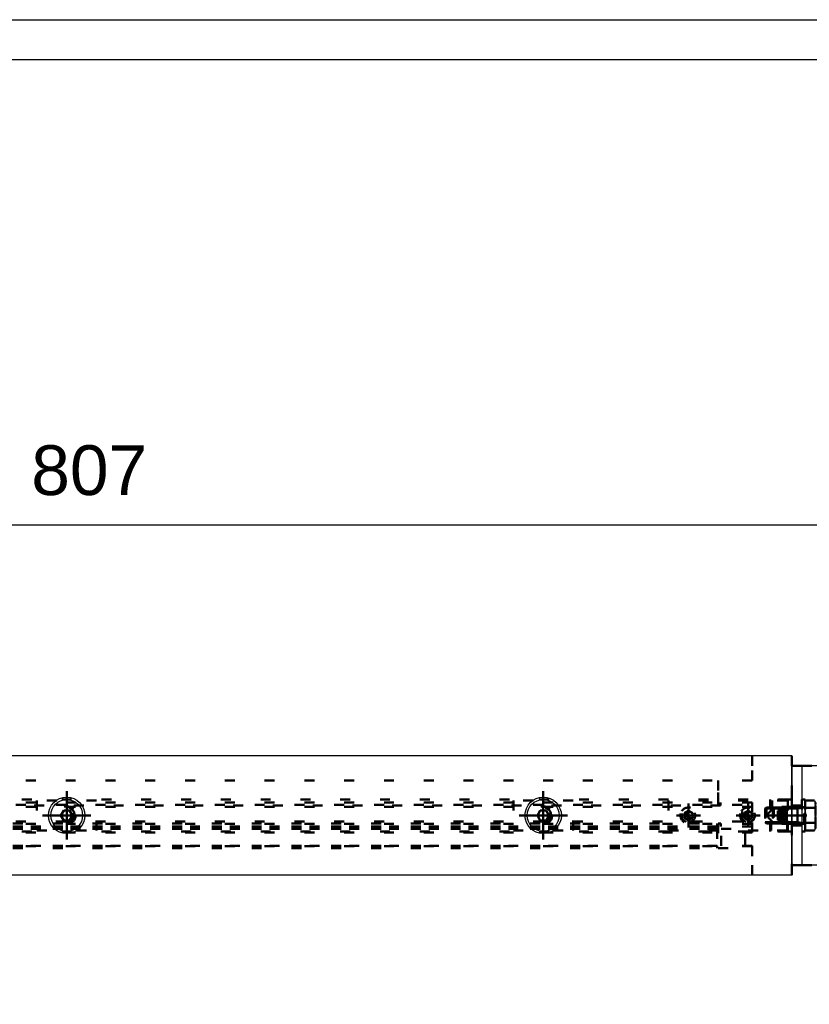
# Model space of a CAD drawing. Header units: millimetres. Extents: x -30 to 390, y -521 to -224.
# Tile 12 of 19: x 41 to 81, y -278 to -229. Entities that reach past the tile are written whole.
import ezdxf

# ---------------------------------------------------------------- set-up
doc = ezdxf.new("R2010")
doc.units = ezdxf.units.MM
doc.linetypes.add('DOT', pattern=[2, 0.5, -1.5])
doc.linetypes.add('STRICHPUNKT2', pattern=[18.5, 10, -4, 0.5, -4])
doc.layers.get('0').update_dxf_attribs({"linetype": 'CONTINUOUS'})
doc.layers.add('DIM49', color=4, linetype='CONTINUOUS')
doc.layers.add('TXT_DIM49', color=2, linetype='CONTINUOUS')
doc.layers.add('LE_ALL', color=7, linetype='CONTINUOUS', lineweight=50)
doc.styles.add('ARIAL', font='arial.ttf')

# ---------------------------------------------------------------- blocks, each defined once
blk = doc.blocks.new('DINA3_00002', base_point=(383, -513.658))
blk.add_line((-23, -230.658), (383, -230.658))
blk.add_lwpolyline([(-25, -515.658), (-25, -228.658), (385, -228.658)])
blk = doc.blocks.new('_ZBL0007_00001')
blk.add_blockref('DINA3_00002', (383, -513.658))
blk = doc.blocks.new('_00238', base_point=(80.035, -268.643))
at = {"layer": 'LE_ALL', "color": 1, "linetype": 'STRICHPUNKT2'}
for p, q in [((74.835, -268.643), (74.835, -268.043)), ((74.835, -268.643), (74.835, -268.043)), ((77.835, -268.643), (77.835, -268.043)), ((77.835, -268.643), (77.835, -268.043)), ((74.835, -268.643), (74.235, -268.643)), ((74.835, -268.643), (74.235, -268.643)), ((74.835, -268.643), (74.835, -269.243)), ((74.835, -268.643), (75.435, -268.643)), ((74.835, -268.643), (74.835, -269.243)), ((74.835, -268.643), (75.435, -268.643)), ((77.835, -268.643), (77.235, -268.643)), ((77.835, -268.643), (77.235, -268.643)), ((77.835, -268.643), (77.835, -269.243)), ((77.835, -268.643), (78.435, -268.643)), ((77.835, -268.643), (77.835, -269.243)), ((77.835, -268.643), (78.435, -268.643)), ((80.035, -268.643), (78.835, -268.643)), ((80.035, -268.643), (78.835, -268.643))]:
    blk.add_line(p, q, dxfattribs=at)
blk = doc.blocks.new('_00237')
blk.add_blockref('_00238', (80.035, -268.643))
blk = doc.blocks.new('1017-1 Connector 90 M8 VERT_00236')
blk.add_blockref('_00237', (0, 0))
blk = doc.blocks.new('Stelschroef met punt (ISO 4027 - DIN 914)-M8x10_00240', base_point=(74.835, -268.874))
at = {"layer": 'LE_ALL', "color": 3, "linetype": 'DOT'}
blk.add_lwpolyline([(74.835, -268.874), (74.635, -268.758), (74.635, -268.527), (74.835, -268.412), (75.035, -268.527), (75.035, -268.758)], close=True, dxfattribs=at)
blk = doc.blocks.new('Stelschroef met punt (ISO 4027 - DIN 914)-M8x10_00239')
blk.add_blockref('Stelschroef met punt (ISO 4027 - DIN 914)-M8x10_00240', (74.835, -268.874))
blk = doc.blocks.new('Stelschroef met punt (ISO 4027 - DIN 914)-M8x10_00242', base_point=(77.835, -268.874))
at = {"layer": 'LE_ALL', "color": 3, "linetype": 'DOT'}
blk.add_line((78.035, -268.758), (77.835, -268.874), dxfattribs=at)
blk.add_lwpolyline([(77.835, -268.874), (77.635, -268.758), (77.635, -268.527), (77.835, -268.412), (78.035, -268.527)], dxfattribs=at)
blk = doc.blocks.new('Stelschroef met punt (ISO 4027 - DIN 914)-M8x10_00241')
blk.add_blockref('Stelschroef met punt (ISO 4027 - DIN 914)-M8x10_00242', (77.835, -268.874))
blk = doc.blocks.new('Hoeklijn + montage_00235')
for name in ['1017-1 Connector 90 M8 VERT_00236', 'Stelschroef met punt (ISO 4027 - DIN 914)-M8x10_00239', 'Stelschroef met punt (ISO 4027 - DIN 914)-M8x10_00241']:
    blk.add_blockref(name, (0, 0))
blk = doc.blocks.new('1017-1 Connector 90 M8 VERT_00246', base_point=(79.035, -267.893))
at = {"layer": 'LE_ALL', "color": 3, "linetype": 'DOT'}
for p, q in [((73.835, -267.893), (73.835, -269.393)), ((79.835, -267.893), (73.835, -267.893)), ((79.035, -267.893), (79.035, -269.393)), ((79.835, -267.893), (79.835, -269.393)), ((79.835, -268.243), (79.035, -268.243)), ((79.835, -269.043), (79.035, -269.043)), ((73.835, -269.393), (79.835, -269.393))]:
    blk.add_line(p, q, dxfattribs=at)
for centre in [(74.835, -268.643), (77.835, -268.643)]:
    blk.add_arc(centre, 0.4, 164.9299, 74.9299, dxfattribs=at)
blk = doc.blocks.new('DIN 13-M8_00248', base_point=(74.835, -268.983))
at = {"layer": 'LE_ALL', "color": 3, "linetype": 'DOT'}
for centre in [(74.835, -268.643), (77.835, -268.643)]:
    blk.add_circle(centre, 0.34, dxfattribs=at)
for centre in [(74.835, -268.643), (77.835, -268.643)]:
    blk.add_arc(centre, 0.4, 164.9299, 74.9299, dxfattribs=at)
blk = doc.blocks.new('DIN 13-M8_00247')
blk.add_blockref('DIN 13-M8_00248', (74.835, -268.983))
blk = doc.blocks.new('_00250', base_point=(77.835, -268.643))
at = {"layer": 'LE_ALL', "color": 1, "linetype": 'STRICHPUNKT2'}
for p, q in [((74.835, -268.643), (74.835, -268.043)), ((74.835, -268.643), (74.835, -268.043)), ((77.835, -268.643), (77.835, -268.043)), ((77.835, -268.643), (77.835, -268.043)), ((74.835, -268.643), (74.235, -268.643)), ((74.835, -268.643), (74.235, -268.643)), ((74.835, -268.643), (75.435, -268.643)), ((74.835, -268.643), (74.835, -269.243)), ((74.835, -268.643), (75.435, -268.643)), ((74.835, -268.643), (74.835, -269.243)), ((77.835, -268.643), (77.235, -268.643)), ((77.835, -268.643), (77.235, -268.643)), ((77.835, -268.643), (78.435, -268.643)), ((77.835, -268.643), (77.835, -269.243)), ((77.835, -268.643), (78.435, -268.643)), ((77.835, -268.643), (77.835, -269.243)), ((80.035, -268.643), (78.835, -268.643)), ((80.035, -268.643), (78.835, -268.643))]:
    blk.add_line(p, q, dxfattribs=at)
blk = doc.blocks.new('_00249')
blk.add_blockref('_00250', (77.835, -268.643))
blk = doc.blocks.new('DIN 13-M8_00252', base_point=(79.835, -268.983))
at = {"layer": 'LE_ALL', "color": 3, "linetype": 'DOT'}
for p, q in [((79.835, -268.243), (79.035, -268.243)), ((79.835, -268.303), (79.035, -268.303)), ((79.835, -268.983), (79.035, -268.983)), ((79.835, -269.043), (79.035, -269.043))]:
    blk.add_line(p, q, dxfattribs=at)
blk = doc.blocks.new('DIN 13-M8_00251')
blk.add_blockref('DIN 13-M8_00252', (79.835, -268.983))
blk = doc.blocks.new('1017-1 Connector 90 M8 VERT_00245')
for name, p in [('1017-1 Connector 90 M8 VERT_00246', (79.035, -267.893)), ('_00249', (0, 0)), ('DIN 13-M8_00247', (0, 0)), ('DIN 13-M8_00251', (0, 0))]:
    blk.add_blockref(name, p)
blk = doc.blocks.new('Stelschroef met punt (ISO 4027 - DIN 914)-M8x10_00254', base_point=(79.335, -268.412))
at = {"layer": 'LE_ALL', "color": 3, "linetype": 'DOT'}
for p, q in [((79.075, -268.303), (79.075, -268.983)), ((79.335, -268.412), (79.835, -268.412)), ((79.075, -268.983), (78.835, -268.743)), ((79.835, -268.983), (79.075, -268.983)), ((79.335, -268.758), (79.835, -268.758)), ((79.335, -268.874), (79.835, -268.874))]:
    blk.add_line(p, q, dxfattribs=at)
for points in [[(79.835, -268.303), (79.075, -268.303), (78.835, -268.543), (78.835, -268.743)], [(79.335, -268.412), (79.335, -268.527), (79.835, -268.527)], [(79.335, -268.527), (79.335, -268.758), (79.335, -268.874)]]:
    blk.add_lwpolyline(points, dxfattribs=at)
blk = doc.blocks.new('GEWINDE_00256', base_point=(79.835, -268.983))
at = {"layer": 'LE_ALL', "color": 3, "linetype": 'DOT'}
for p, q in [((79.835, -268.303), (79.075, -268.303)), ((79.135, -268.243), (79.135, -269.043)), ((79.775, -268.243), (79.775, -269.043)), ((79.775, -268.243), (79.835, -268.303)), ((79.835, -268.983), (79.075, -268.983)), ((79.135, -269.043), (79.075, -268.983)), ((79.775, -269.043), (79.135, -269.043)), ((79.775, -269.043), (79.835, -268.983))]:
    blk.add_line(p, q, dxfattribs=at)
blk.add_lwpolyline([(79.775, -268.243), (79.135, -268.243), (79.075, -268.303), (79.075, -268.983)], dxfattribs=at)
blk = doc.blocks.new('GEWINDE_00255')
blk.add_blockref('GEWINDE_00256', (79.835, -268.983))
blk = doc.blocks.new('Stelschroef met punt (ISO 4027 - DIN 914)-M8x10_00253')
for name, p in [('Stelschroef met punt (ISO 4027 - DIN 914)-M8x10_00254', (79.335, -268.412)), ('GEWINDE_00255', (0, 0))]:
    blk.add_blockref(name, p)
blk = doc.blocks.new('Stelschroef met punt (ISO 4027 - DIN 914)-M8x10_00258', base_point=(74.835, -268.743))
at = {"layer": 'LE_ALL', "color": 3, "linetype": 'DOT'}
blk.add_lwpolyline([(74.923, -268.315, -0.876436), (74.835, -268.983, -0.493526), (74.507, -268.555)], format="xyb", dxfattribs=at)
blk.add_lwpolyline([(74.835, -268.412), (74.635, -268.527), (74.635, -268.758), (74.835, -268.874), (75.035, -268.758), (75.035, -268.527)], close=True, dxfattribs=at)
blk.add_circle((74.835, -268.643), 0.1, dxfattribs=at)
blk = doc.blocks.new('GEWINDE_00260', base_point=(74.939, -268.257))
at = {"layer": 'LE_ALL', "color": 3, "linetype": 'DOT'}
for radius, start, end in [(0.4, 74.9299, 164.9299), (0.34, 164.9299, -90), (0.34, -90, 74.9299)]:
    blk.add_arc((74.835, -268.643), radius, start, end, dxfattribs=at)
blk = doc.blocks.new('GEWINDE_00259')
blk.add_blockref('GEWINDE_00260', (74.939, -268.257))
blk = doc.blocks.new('Stelschroef met punt (ISO 4027 - DIN 914)-M8x10_00257')
for name, p in [('GEWINDE_00259', (0, 0)), ('Stelschroef met punt (ISO 4027 - DIN 914)-M8x10_00258', (74.835, -268.743))]:
    blk.add_blockref(name, p)
blk = doc.blocks.new('Stelschroef met punt (ISO 4027 - DIN 914)-M8x10_00262', base_point=(77.835, -268.743))
at = {"layer": 'LE_ALL', "color": 3, "linetype": 'DOT'}
blk.add_lwpolyline([(77.923, -268.315, -0.876436), (77.835, -268.983, -0.493526), (77.507, -268.555)], format="xyb", dxfattribs=at)
blk.add_lwpolyline([(77.835, -268.412), (77.635, -268.527), (77.635, -268.758), (77.835, -268.874), (78.035, -268.758), (78.035, -268.527)], close=True, dxfattribs=at)
blk.add_circle((77.835, -268.643), 0.1, dxfattribs=at)
blk = doc.blocks.new('GEWINDE_00264', base_point=(77.939, -268.257))
at = {"layer": 'LE_ALL', "color": 3, "linetype": 'DOT'}
for radius, start, end in [(0.4, 74.9299, 164.9299), (0.34, 164.9299, -90), (0.34, -90, 74.9299)]:
    blk.add_arc((77.835, -268.643), radius, start, end, dxfattribs=at)
blk = doc.blocks.new('GEWINDE_00263')
blk.add_blockref('GEWINDE_00264', (77.939, -268.257))
blk = doc.blocks.new('Stelschroef met punt (ISO 4027 - DIN 914)-M8x10_00261')
for name, p in [('GEWINDE_00263', (0, 0)), ('Stelschroef met punt (ISO 4027 - DIN 914)-M8x10_00262', (77.835, -268.743))]:
    blk.add_blockref(name, p)
blk = doc.blocks.new('Hoeklijn + montage_00243')
for name in ['1017-1 Connector 90 M8 VERT_00245', 'Stelschroef met punt (ISO 4027 - DIN 914)-M8x10_00257', 'Stelschroef met punt (ISO 4027 - DIN 914)-M8x10_00261', 'Stelschroef met punt (ISO 4027 - DIN 914)-M8x10_00253']:
    blk.add_blockref(name, (0, 0))
blk = doc.blocks.new('Montage_00204')
for name in ['Hoeklijn + montage_00243', 'Hoeklijn + montage_00235']:
    blk.add_blockref(name, (0, 0))
blk = doc.blocks.new('Gelaagd glas 4.4.1_ matte folie_00267', base_point=(77.535, -268.105))
at = {"layer": 'LE_ALL', "color": 3, "linetype": 'DOT'}
for p, q in [((77.535, -268.105), (9.635, -268.105)), ((77.535, -268.943), (77.535, -268.105)), ((77.535, -268.943), (9.635, -268.943))]:
    blk.add_line(p, q, dxfattribs=at)
blk = doc.blocks.new('Gelaagd glas 4.4.1_ matte folie_00266')
blk.add_blockref('Gelaagd glas 4.4.1_ matte folie_00267', (77.535, -268.105))
blk = doc.blocks.new('Glas_00265')
blk.add_blockref('Gelaagd glas 4.4.1_ matte folie_00266', (0, 0))
blk = doc.blocks.new('PV-SCHERM PROFIEL 60X37_00270', base_point=(20.935, -267.843))
at = {"layer": 'LE_ALL', "color": 3, "linetype": 'DOT'}
for p, q in [((78.035, -266.893), (78.035, -265.643)), ((78.035, -269.493), (78.035, -267.992)), ((79.835, -268.218), (79.835, -267.843)), ((79.835, -269.443), (79.835, -269.068)), ((77.684, -270.193), (77.684, -269.493)), ((78.035, -271.643), (78.035, -270.193))]:
    blk.add_line(p, q, dxfattribs=at)
blk.add_lwpolyline([(76.335, -268.142), (76.335, -267.992), (76.335, -266.893)], dxfattribs=at)
blk = doc.blocks.new('PV-SCHERM PROFIEL 60X37_00269')
blk.add_blockref('PV-SCHERM PROFIEL 60X37_00270', (20.935, -267.843))
blk = doc.blocks.new('PV-SCHERM PROFIEL 60X37_00272', base_point=(7.335, -268.218))
for p, q in [((80.035, -265.643), (7.135, -265.643)), ((80.035, -268.218), (80.035, -265.643)), ((80.035, -271.643), (7.135, -271.643))]:
    blk.add_line(p, q)
blk.add_lwpolyline([(80.035, -271.643), (80.035, -269.068)])
at = {"layer": 'LE_ALL', "color": 3, "linetype": 'DOT'}
for p, q in [((78.035, -265.643), (78.035, -266.893)), ((78.035, -266.893), (9.135, -266.893)), ((76.335, -266.893), (76.335, -267.992)), ((78.035, -267.992), (9.135, -267.992)), ((76.449, -268.142), (10.721, -268.142)), ((79.835, -267.843), (23.335, -267.843)), ((76.335, -267.992), (76.335, -268.142)), ((76.449, -268.142), (76.449, -267.992)), ((78.035, -267.992), (78.035, -269.493)), ((78.935, -269.443), (78.935, -267.843)), ((79.835, -267.843), (79.835, -268.218)), ((80.035, -268.218), (24.013, -268.218)), ((79.835, -269.068), (79.835, -269.443)), ((78.035, -269.493), (9.135, -269.493)), ((79.835, -269.443), (23.335, -269.443)), ((77.684, -269.493), (77.684, -270.193)), ((78.035, -270.193), (9.135, -270.193)), ((78.035, -270.193), (78.035, -271.643))]:
    blk.add_line(p, q, dxfattribs=at)
blk.add_lwpolyline([(80.035, -269.068), (24.013, -269.068, -0.258199), (23.335, -269.443), (20.935, -269.443, -0.258199), (20.257, -269.068)], format="xyb", dxfattribs=at)
blk = doc.blocks.new('PV-SCHERM PROFIEL 60X37_00271')
blk.add_blockref('PV-SCHERM PROFIEL 60X37_00272', (7.335, -268.218))
blk = doc.blocks.new('PV-SCHERM PROFIEL 60X37_00274', base_point=(79.835, -267.843))
at = {"layer": 'LE_ALL', "color": 3, "linetype": 'DOT'}
for p, q in [((78.035, -266.893), (78.035, -265.643)), ((80.035, -265.643), (80.035, -268.218)), ((76.449, -267.992), (76.449, -268.142)), ((78.035, -269.493), (78.035, -267.992)), ((78.935, -267.843), (78.935, -269.443)), ((79.835, -267.843), (80.035, -267.843)), ((79.835, -268.218), (79.835, -267.843)), ((79.835, -269.443), (79.835, -269.068)), ((80.035, -269.068), (80.035, -271.643)), ((77.684, -270.193), (77.684, -269.493)), ((79.835, -269.443), (80.035, -269.443)), ((78.035, -271.643), (78.035, -270.193))]:
    blk.add_line(p, q, dxfattribs=at)
blk.add_lwpolyline([(76.335, -268.142), (76.335, -267.992), (76.335, -266.893)], dxfattribs=at)
blk = doc.blocks.new('PV-SCHERM PROFIEL 60X37_00273')
blk.add_blockref('PV-SCHERM PROFIEL 60X37_00274', (79.835, -267.843))
blk = doc.blocks.new('GLASLAT T.B.V. PV-SCHERM_00279', base_point=(10.885, -270.174))
at = {"layer": 'LE_ALL', "color": 3, "linetype": 'DOT'}
for p, q in [((10.885, -269.193), (10.885, -269.043)), ((10.885, -269.314), (10.885, -269.193)), ((10.885, -269.314), (76.285, -269.314)), ((10.885, -270.174), (10.885, -269.314)), ((76.285, -269.314), (76.285, -270.174)), ((10.885, -270.293), (10.885, -270.174)), ((10.885, -270.293), (76.285, -270.293))]:
    blk.add_line(p, q, dxfattribs=at)
for points in [[(10.885, -269.043), (76.285, -269.043), (76.285, -269.193)], [(10.885, -269.193), (76.285, -269.193), (76.285, -269.314)], [(10.885, -270.174), (76.285, -270.174), (76.285, -270.293)]]:
    blk.add_lwpolyline(points, dxfattribs=at)
blk = doc.blocks.new('GLASLAT T.B.V. PV-SCHERM_00278')
blk.add_blockref('GLASLAT T.B.V. PV-SCHERM_00279', (10.885, -270.174))
blk = doc.blocks.new('GLASLAT T.B.V. PV-SCHERM_00281', base_point=(76.285, -269.193))
at = {"layer": 'LE_ALL', "color": 3, "linetype": 'DOT'}
for p, q in [((76.285, -269.193), (10.885, -269.193)), ((76.285, -269.314), (10.885, -269.314)), ((76.285, -270.174), (10.885, -270.174))]:
    blk.add_line(p, q, dxfattribs=at)
blk = doc.blocks.new('GLASLAT T.B.V. PV-SCHERM_00280')
blk.add_blockref('GLASLAT T.B.V. PV-SCHERM_00281', (76.285, -269.193))
blk = doc.blocks.new('GLASLAT T.B.V. PV-SCHERM_00285', base_point=(76.455, -269.043))
at = {"layer": 'LE_ALL', "color": 3, "linetype": 'DOT'}
for points in [[(76.455, -269.043), (76.335, -269.043), (76.335, -270.293), (78.035, -270.293)], [(78.035, -269.193), (76.455, -269.193), (76.455, -269.043)], [(78.035, -270.193), (78.035, -270.174), (76.485, -270.174), (76.485, -269.314), (78.035, -269.314)]]:
    blk.add_lwpolyline(points, dxfattribs=at)
blk = doc.blocks.new('GLASLAT T.B.V. PV-SCHERM_00284')
blk.add_blockref('GLASLAT T.B.V. PV-SCHERM_00285', (76.455, -269.043))
blk = doc.blocks.new('Glaslatten_00277')
for name in ['GLASLAT T.B.V. PV-SCHERM_00278', 'GLASLAT T.B.V. PV-SCHERM_00284', 'GLASLAT T.B.V. PV-SCHERM_00280']:
    blk.add_blockref(name, (0, 0))
blk = doc.blocks.new('Profielen_00268')
for name in ['PV-SCHERM PROFIEL 60X37_00271', 'PV-SCHERM PROFIEL 60X37_00269', 'PV-SCHERM PROFIEL 60X37_00273', 'Glaslatten_00277']:
    blk.add_blockref(name, (0, 0))
blk = doc.blocks.new('Strip 60x12_00289', base_point=(67.985, -268.643))
for p, q in [((80.035, -265.643), (7.135, -265.643)), ((80.035, -271.643), (80.035, -265.643)), ((80.035, -271.643), (7.135, -271.643))]:
    blk.add_line(p, q)
for centre in [(43.585, -268.643), (67.535, -268.643)]:
    blk.add_circle(centre, 0.915)
at = {"layer": 'LE_ALL', "color": 3, "linetype": 'DOT'}
for centre in [(43.585, -268.643), (67.535, -268.643)]:
    blk.add_circle(centre, 0.45, dxfattribs=at)
blk = doc.blocks.new('_00293', base_point=(10.335, -268.643))
at = {"layer": 'LE_ALL', "color": 1, "linetype": 'STRICHPUNKT2'}
for p, q in [((43.585, -268.643), (43.585, -267.428)), ((67.535, -268.643), (67.535, -267.428)), ((43.585, -268.643), (43.585, -267.893)), ((67.535, -268.643), (67.535, -267.893)), ((43.585, -268.643), (42.37, -268.643)), ((43.585, -268.643), (42.835, -268.643)), ((43.585, -268.643), (44.8, -268.643)), ((43.585, -268.643), (43.585, -269.858)), ((43.585, -268.643), (44.335, -268.643)), ((43.585, -268.643), (43.585, -269.393)), ((67.535, -268.643), (66.32, -268.643)), ((67.535, -268.643), (66.785, -268.643)), ((67.535, -268.643), (68.75, -268.643)), ((67.535, -268.643), (67.535, -269.858)), ((67.535, -268.643), (68.285, -268.643)), ((67.535, -268.643), (67.535, -269.393))]:
    blk.add_line(p, q, dxfattribs=at)
blk = doc.blocks.new('_00292')
blk.add_blockref('_00293', (10.335, -268.643))
blk = doc.blocks.new('Strip 60x12_00288')
for name, p in [('Strip 60x12_00289', (67.985, -268.643)), ('_00292', (0, 0))]:
    blk.add_blockref(name, p)
blk = doc.blocks.new('_D1', base_point=(41.805, -252.543))
at = {"layer": 'DIM49', "color": 1}
blk.add_line((4.335, -254.043), (85.035, -254.043), dxfattribs=at)
at = {"layer": 'TXT_DIM49', "style": 'ARIAL'}
blk.add_text('807', height=2.5, dxfattribs=at).set_placement((41.805, -252.543))
blk = doc.blocks.new('Hoeklijn 80x80x8_00296', base_point=(5.135, -266.143))
blk.add_blockref('_D1', (41.805, -252.543))
blk = doc.blocks.new('Hoeklijn 80x80x8_00295')
blk.add_blockref('Hoeklijn 80x80x8_00296', (5.135, -266.143))
blk = doc.blocks.new('Koppelhoek scherm - 60x37_00294')
blk.add_blockref('Hoeklijn 80x80x8_00295', (0, 0))
blk = doc.blocks.new('1011 Moerblok M8_00334', base_point=(42.085, -269.393))
at = {"layer": 'LE_ALL', "color": 3, "linetype": 'DOT'}
blk.add_lwpolyline([(42.085, -269.393), (45.085, -269.393), (45.085, -267.893), (42.085, -267.893)], close=True, dxfattribs=at)
blk = doc.blocks.new('_00336', base_point=(43.585, -268.643))
at = {"layer": 'LE_ALL', "color": 1, "linetype": 'STRICHPUNKT2'}
for q in [(43.585, -268.043), (43.585, -268.043), (42.985, -268.643), (42.985, -268.643), (44.185, -268.643), (43.585, -269.243), (44.185, -268.643), (43.585, -269.243)]:
    blk.add_line((43.585, -268.643), q, dxfattribs=at)
blk = doc.blocks.new('_00335')
blk.add_blockref('_00336', (43.585, -268.643))
blk = doc.blocks.new('1011 Moerblok M8_00333')
for name, p in [('1011 Moerblok M8_00334', (42.085, -269.393)), ('_00335', (0, 0))]:
    blk.add_blockref(name, p)
blk = doc.blocks.new('Verzonken kopbout (DIN 7991_ISO 10642)-M8x20_00338', base_point=(43.585, -269.043))
blk.add_lwpolyline([(43.44, -268.893), (43.729, -268.893), (43.874, -268.643), (43.729, -268.393), (43.44, -268.393), (43.296, -268.643)], close=True)
blk.add_circle((43.585, -268.643), 0.8)
at = {"layer": 'LE_ALL', "color": 3, "linetype": 'DOT'}
for radius in [0.4, 0.34]:
    blk.add_circle((43.585, -268.643), radius, dxfattribs=at)
blk = doc.blocks.new('Verzonken kopbout (DIN 7991_ISO 10642)-M8x20_00337')
blk.add_blockref('Verzonken kopbout (DIN 7991_ISO 10642)-M8x20_00338', (43.585, -269.043))
blk = doc.blocks.new('Montage_00332')
for name in ['1011 Moerblok M8_00333', 'Verzonken kopbout (DIN 7991_ISO 10642)-M8x20_00337']:
    blk.add_blockref(name, (0, 0))
blk = doc.blocks.new('1011 Moerblok M8_00341', base_point=(66.035, -269.393))
at = {"layer": 'LE_ALL', "color": 3, "linetype": 'DOT'}
blk.add_lwpolyline([(66.035, -269.393), (69.035, -269.393), (69.035, -267.893), (66.035, -267.893)], close=True, dxfattribs=at)
blk = doc.blocks.new('_00343', base_point=(67.535, -268.643))
at = {"layer": 'LE_ALL', "color": 1, "linetype": 'STRICHPUNKT2'}
for q in [(67.535, -268.043), (67.535, -268.043), (66.935, -268.643), (66.935, -268.643), (68.135, -268.643), (67.535, -269.243), (68.135, -268.643), (67.535, -269.243)]:
    blk.add_line((67.535, -268.643), q, dxfattribs=at)
blk = doc.blocks.new('_00342')
blk.add_blockref('_00343', (67.535, -268.643))
blk = doc.blocks.new('1011 Moerblok M8_00340')
for name, p in [('1011 Moerblok M8_00341', (66.035, -269.393)), ('_00342', (0, 0))]:
    blk.add_blockref(name, p)
blk = doc.blocks.new('Verzonken kopbout (DIN 7991_ISO 10642)-M8x20_00345', base_point=(67.535, -269.043))
blk.add_lwpolyline([(67.39, -268.893), (67.679, -268.893), (67.824, -268.643), (67.679, -268.393), (67.39, -268.393), (67.246, -268.643)], close=True)
blk.add_circle((67.535, -268.643), 0.8)
at = {"layer": 'LE_ALL', "color": 3, "linetype": 'DOT'}
for radius in [0.4, 0.34]:
    blk.add_circle((67.535, -268.643), radius, dxfattribs=at)
blk = doc.blocks.new('Verzonken kopbout (DIN 7991_ISO 10642)-M8x20_00344')
blk.add_blockref('Verzonken kopbout (DIN 7991_ISO 10642)-M8x20_00345', (67.535, -269.043))
blk = doc.blocks.new('Montage_00339')
for name in ['1011 Moerblok M8_00340', 'Verzonken kopbout (DIN 7991_ISO 10642)-M8x20_00344']:
    blk.add_blockref(name, (0, 0))
blk = doc.blocks.new('Montage_00324')
for name in ['Montage_00332', 'Montage_00339']:
    blk.add_blockref(name, (0, 0))
blk = doc.blocks.new('Ophanging boven_00287')
for name in ['Koppelhoek scherm - 60x37_00294', 'Strip 60x12_00288', 'Montage_00324']:
    blk.add_blockref(name, (0, 0))
blk = doc.blocks.new('Strip 60x12_00348', base_point=(80.035, -271.643))
at = {"layer": 'LE_ALL', "color": 3, "linetype": 'DOT'}
blk.add_line((80.035, -271.643), (80.035, -265.643), dxfattribs=at)
blk = doc.blocks.new('_00350', base_point=(10.335, -268.643))
at = {"layer": 'LE_ALL', "color": 1, "linetype": 'STRICHPUNKT2'}
for p, q in [((43.585, -268.643), (43.585, -267.428)), ((67.535, -268.643), (67.535, -267.428)), ((43.585, -268.643), (43.585, -267.893)), ((67.535, -268.643), (67.535, -267.893)), ((43.585, -268.643), (42.37, -268.643)), ((43.585, -268.643), (42.835, -268.643)), ((43.585, -268.643), (44.8, -268.643)), ((43.585, -268.643), (43.585, -269.858)), ((43.585, -268.643), (44.335, -268.643)), ((43.585, -268.643), (43.585, -269.393)), ((67.535, -268.643), (66.32, -268.643)), ((67.535, -268.643), (66.785, -268.643)), ((67.535, -268.643), (68.75, -268.643)), ((67.535, -268.643), (67.535, -269.858)), ((67.535, -268.643), (68.285, -268.643)), ((67.535, -268.643), (67.535, -269.393))]:
    blk.add_line(p, q, dxfattribs=at)
blk = doc.blocks.new('_00349')
blk.add_blockref('_00350', (10.335, -268.643))
blk = doc.blocks.new('Strip 60x12_00347')
for name, p in [('Strip 60x12_00348', (80.035, -271.643)), ('_00349', (0, 0))]:
    blk.add_blockref(name, p)
blk = doc.blocks.new('_00379', base_point=(43.585, -268.643))
at = {"layer": 'LE_ALL', "color": 1, "linetype": 'STRICHPUNKT2'}
for q in [(43.585, -268.043), (43.585, -268.043), (42.985, -268.643), (42.985, -268.643), (44.185, -268.643), (43.585, -269.243), (44.185, -268.643), (43.585, -269.243)]:
    blk.add_line((43.585, -268.643), q, dxfattribs=at)
blk = doc.blocks.new('_00378')
blk.add_blockref('_00379', (43.585, -268.643))
blk = doc.blocks.new('1011 Moerblok M8_00377')
blk.add_blockref('_00378', (0, 0))
blk = doc.blocks.new('Verzonken kopbout (DIN 7991_ISO 10642)-M8x20_00381', base_point=(43.44, -268.393))
at = {"layer": 'LE_ALL', "color": 3, "linetype": 'DOT'}
blk.add_lwpolyline([(43.44, -268.393), (43.729, -268.393), (43.874, -268.643), (43.729, -268.893), (43.44, -268.893), (43.296, -268.643)], close=True, dxfattribs=at)
blk = doc.blocks.new('Verzonken kopbout (DIN 7991_ISO 10642)-M8x20_00380')
blk.add_blockref('Verzonken kopbout (DIN 7991_ISO 10642)-M8x20_00381', (43.44, -268.393))
blk = doc.blocks.new('Montage_00376')
for name in ['1011 Moerblok M8_00377', 'Verzonken kopbout (DIN 7991_ISO 10642)-M8x20_00380']:
    blk.add_blockref(name, (0, 0))
blk = doc.blocks.new('_00385', base_point=(67.535, -268.643))
at = {"layer": 'LE_ALL', "color": 1, "linetype": 'STRICHPUNKT2'}
for q in [(67.535, -268.043), (67.535, -268.043), (66.935, -268.643), (66.935, -268.643), (68.135, -268.643), (67.535, -269.243), (68.135, -268.643), (67.535, -269.243)]:
    blk.add_line((67.535, -268.643), q, dxfattribs=at)
blk = doc.blocks.new('_00384')
blk.add_blockref('_00385', (67.535, -268.643))
blk = doc.blocks.new('1011 Moerblok M8_00383')
blk.add_blockref('_00384', (0, 0))
blk = doc.blocks.new('Verzonken kopbout (DIN 7991_ISO 10642)-M8x20_00387', base_point=(67.39, -268.393))
at = {"layer": 'LE_ALL', "color": 3, "linetype": 'DOT'}
blk.add_lwpolyline([(67.39, -268.393), (67.679, -268.393), (67.824, -268.643), (67.679, -268.893), (67.39, -268.893), (67.246, -268.643)], close=True, dxfattribs=at)
blk = doc.blocks.new('Verzonken kopbout (DIN 7991_ISO 10642)-M8x20_00386')
blk.add_blockref('Verzonken kopbout (DIN 7991_ISO 10642)-M8x20_00387', (67.39, -268.393))
blk = doc.blocks.new('Montage_00382')
for name in ['1011 Moerblok M8_00383', 'Verzonken kopbout (DIN 7991_ISO 10642)-M8x20_00386']:
    blk.add_blockref(name, (0, 0))
blk = doc.blocks.new('Montage_00369')
for name in ['Montage_00376', 'Montage_00382']:
    blk.add_blockref(name, (0, 0))
blk = doc.blocks.new('Ophanging onder_00346')
for name in ['Strip 60x12_00347', 'Montage_00369']:
    blk.add_blockref(name, (0, 0))
blk = doc.blocks.new('Muurophanging_00286')
for name in ['Ophanging boven_00287', 'Ophanging onder_00346']:
    blk.add_blockref(name, (0, 0))
blk = doc.blocks.new('Massieve as 10_00390', base_point=(82.835, -268.643))
blk.add_line((82.835, -268.643), (82.835, -265.143))
blk.add_lwpolyline([(82.835, -268.643, 1), (83.835, -268.643), (83.835, -265.143)], format="xyb")
for start_param, end_param in [(6.283185, 9.424778), (3.141593, 6.283185)]:
    blk.add_ellipse((83.335, -265.143), major_axis=(0.5, 0), ratio=0.866025, start_param=start_param, end_param=end_param)
at = {"layer": 'LE_ALL', "color": 3, "linetype": 'DOT'}
blk.add_arc((83.335, -268.643), 0.5, 0, 180, dxfattribs=at)
blk = doc.blocks.new('Massieve as 10_00389')
blk.add_blockref('Massieve as 10_00390', (82.835, -268.643))
blk = doc.blocks.new('Hoeklijn 75x50x5_00393', base_point=(80.535, -268.143))
for p, q in [((80.035, -266.143), (80.035, -271.143)), ((80.535, -266.143), (80.035, -266.143)), ((80.535, -266.143), (80.535, -271.143)), ((82.835, -266.143), (80.535, -266.143)), ((85.035, -266.143), (85.035, -271.143)), ((80.535, -271.143), (80.035, -271.143)), ((85.035, -271.143), (80.535, -271.143))]:
    blk.add_line(p, q)
blk.add_lwpolyline([(85.035, -266.143), (83.835, -266.143)])
at = {"layer": 'LE_ALL', "color": 3, "linetype": 'DOT'}
for p, q in [((83.835, -266.143), (82.835, -266.143)), ((80.535, -268.143), (80.035, -268.143)), ((80.535, -269.143), (80.035, -269.143))]:
    blk.add_line(p, q, dxfattribs=at)
blk.add_circle((83.335, -268.643), 0.95, dxfattribs=at)
blk = doc.blocks.new('_00395', base_point=(83.335, -268.643))
at = {"layer": 'LE_ALL', "color": 1, "linetype": 'STRICHPUNKT2'}
for p, q in [((83.335, -268.643), (83.335, -267.393)), ((83.335, -268.643), (83.335, -267.393)), ((80.785, -268.643), (79.785, -268.643)), ((80.785, -268.643), (79.785, -268.643)), ((83.335, -268.643), (82.085, -268.643)), ((83.335, -268.643), (82.085, -268.643)), ((83.335, -268.643), (84.585, -268.643)), ((83.335, -268.643), (83.335, -269.893)), ((83.335, -268.643), (84.585, -268.643)), ((83.335, -268.643), (83.335, -269.893))]:
    blk.add_line(p, q, dxfattribs=at)
blk = doc.blocks.new('_00394')
blk.add_blockref('_00395', (83.335, -268.643))
blk = doc.blocks.new('Hoeklijn 75x50x5_00392')
for name, p in [('Hoeklijn 75x50x5_00393', (80.535, -268.143)), ('_00394', (0, 0))]:
    blk.add_blockref(name, p)
blk = doc.blocks.new('_00400', base_point=(78.795, -268.643))
at = {"layer": 'LE_ALL', "color": 1, "linetype": 'STRICHPUNKT2'}
blk.add_line((78.795, -268.643), (79.995, -268.643), dxfattribs=at)
blk = doc.blocks.new('_00399')
blk.add_blockref('_00400', (78.795, -268.643))
blk = doc.blocks.new('1011 Moerblok M8_00398')
blk.add_blockref('_00399', (0, 0))
blk = doc.blocks.new('Montage scherm_00396')
blk.add_blockref('1011 Moerblok M8_00398', (0, 0))
blk = doc.blocks.new('1011 Moerblok M8_00404', base_point=(78.995, -269.043))
at = {"layer": 'LE_ALL', "color": 3, "linetype": 'DOT'}
for p, q in [((78.995, -269.393), (78.995, -267.893)), ((78.995, -268.243), (79.795, -268.243)), ((78.995, -269.043), (79.795, -269.043)), ((79.795, -269.393), (78.995, -269.393))]:
    blk.add_line(p, q, dxfattribs=at)
blk.add_lwpolyline([(79.795, -269.393), (79.795, -267.893), (78.995, -267.893)], dxfattribs=at)
blk = doc.blocks.new('DIN 13-M8_00406', base_point=(78.995, -268.303))
at = {"layer": 'LE_ALL', "color": 3, "linetype": 'DOT'}
for p, q in [((78.995, -268.243), (79.795, -268.243)), ((78.995, -268.303), (79.795, -268.303)), ((78.995, -268.983), (79.795, -268.983)), ((78.995, -269.043), (79.795, -269.043))]:
    blk.add_line(p, q, dxfattribs=at)
blk = doc.blocks.new('DIN 13-M8_00405')
blk.add_blockref('DIN 13-M8_00406', (78.995, -268.303))
blk = doc.blocks.new('_00408', base_point=(78.795, -268.643))
at = {"layer": 'LE_ALL', "color": 1, "linetype": 'STRICHPUNKT2'}
blk.add_line((78.795, -268.643), (79.995, -268.643), dxfattribs=at)
blk = doc.blocks.new('_00407')
blk.add_blockref('_00408', (78.795, -268.643))
blk = doc.blocks.new('1011 Moerblok M8_00403')
for name, p in [('1011 Moerblok M8_00404', (78.995, -269.043)), ('_00407', (0, 0)), ('DIN 13-M8_00405', (0, 0))]:
    blk.add_blockref(name, p)
blk = doc.blocks.new('Sluitring (DIN 125)-M8_00410', base_point=(80.535, -268.223))
for p, q in [((80.535, -267.843), (80.535, -269.443)), ((80.695, -267.843), (80.535, -267.843)), ((80.695, -267.843), (80.695, -269.443)), ((80.695, -269.443), (80.535, -269.443))]:
    blk.add_line(p, q)
at = {"layer": 'LE_ALL', "color": 3, "linetype": 'DOT'}
for p, q in [((80.535, -268.223), (80.695, -268.223)), ((80.535, -269.063), (80.695, -269.063))]:
    blk.add_line(p, q, dxfattribs=at)
blk = doc.blocks.new('Sluitring (DIN 125)-M8_00409')
blk.add_blockref('Sluitring (DIN 125)-M8_00410', (80.535, -268.223))
blk = doc.blocks.new('Zeskant tapbout-M8x20 (DIN 933)_00412', base_point=(80.695, -269.043))
for p, q in [((81.167, -267.892), (81.225, -267.993)), ((81.225, -268.08), (81.225, -267.993)), ((81.225, -268.643), (81.225, -268.08)), ((80.695, -268.268), (81.167, -268.268)), ((80.695, -269.018), (80.695, -268.268)), ((81.225, -269.206), (81.225, -268.643)), ((80.695, -269.018), (81.167, -269.018)), ((80.695, -269.394), (80.695, -269.018)), ((80.695, -269.394), (81.167, -269.394)), ((81.167, -269.394), (81.225, -269.293)), ((81.225, -269.293), (81.225, -269.206))]:
    blk.add_line(p, q)
for points in [[(80.695, -268.268), (80.695, -267.892), (81.167, -267.892), (81.211, -267.99), (81.225, -268.08)], [(81.225, -268.08), (81.211, -268.17), (81.167, -268.268)], [(81.167, -268.268), (81.211, -268.462), (81.225, -268.643), (81.211, -268.824), (81.167, -269.018)], [(81.167, -269.018), (81.211, -269.115), (81.225, -269.206)], [(81.225, -269.206), (81.211, -269.296), (81.167, -269.394)]]:
    blk.add_lwpolyline(points)
at = {"layer": 'LE_ALL', "color": 3, "linetype": 'DOT'}
for p, q in [((78.695, -268.303), (80.32, -268.303)), ((80.32, -268.983), (80.32, -268.303)), ((80.655, -268.243), (80.695, -268.243)), ((80.695, -269.043), (80.695, -268.243)), ((80.695, -268.268), (81.167, -268.268)), ((80.655, -269.043), (80.32, -268.983)), ((80.655, -269.043), (80.695, -269.043)), ((80.695, -269.018), (81.167, -269.018))]:
    blk.add_line(p, q, dxfattribs=at)
for points in [[(78.695, -268.303), (78.695, -268.983), (80.32, -268.983)], [(80.655, -269.043), (80.655, -268.243), (80.32, -268.303)]]:
    blk.add_lwpolyline(points, dxfattribs=at)
blk = doc.blocks.new('GEWINDE_00414', base_point=(78.755, -268.243))
at = {"layer": 'LE_ALL', "color": 3, "linetype": 'DOT'}
for p, q in [((80.035, -268.303), (78.695, -268.303)), ((78.755, -268.243), (78.755, -269.043)), ((80.035, -268.243), (78.755, -268.243)), ((80.32, -268.303), (80.035, -268.303)), ((80.535, -268.264), (80.32, -268.303)), ((80.32, -268.303), (80.32, -268.983)), ((80.655, -268.243), (80.535, -268.264)), ((78.755, -269.043), (78.695, -268.983)), ((80.035, -268.983), (78.695, -268.983)), ((80.035, -269.043), (78.755, -269.043)), ((80.32, -268.983), (80.035, -268.983)), ((80.535, -269.021), (80.32, -268.983)), ((80.655, -269.043), (80.535, -269.021))]:
    blk.add_line(p, q, dxfattribs=at)
for points in [[(78.755, -268.243), (78.695, -268.303), (78.695, -268.983)], [(80.655, -268.243), (80.535, -268.243), (80.035, -268.243)], [(80.655, -269.043), (80.535, -269.043), (80.035, -269.043)]]:
    blk.add_lwpolyline(points, dxfattribs=at)
blk = doc.blocks.new('GEWINDE_00413')
blk.add_blockref('GEWINDE_00414', (78.755, -268.243))
blk = doc.blocks.new('Zeskant tapbout-M8x20 (DIN 933)_00411')
for name, p in [('Zeskant tapbout-M8x20 (DIN 933)_00412', (80.695, -269.043)), ('GEWINDE_00413', (0, 0))]:
    blk.add_blockref(name, p)
blk = doc.blocks.new('Montage scherm_00401')
for name in ['Zeskant tapbout-M8x20 (DIN 933)_00411', '1011 Moerblok M8_00403', 'Sluitring (DIN 125)-M8_00409']:
    blk.add_blockref(name, (0, 0))
blk = doc.blocks.new('Doorvoertule Eriks CR55_00416', base_point=(83.335, -269.493))
for points in [[(83.835, -267.607, -0.797065), (83.335, -269.793, -0.797065), (82.835, -267.607)], [(83.835, -268.084, -0.6885), (83.335, -269.393, -0.6885), (82.835, -268.084)], [(83.835, -268.228, -0.635324), (83.335, -269.293, -0.635324), (82.835, -268.228)]]:
    blk.add_lwpolyline(points, format="xyb")
at = {"layer": 'LE_ALL', "color": 3, "linetype": 'DOT'}
blk.add_circle((83.335, -268.643), 0.85, dxfattribs=at)
for radius, start, end in [(1.15, 64.2285, 115.7715), (0.75, 48.1897, 131.8103), (0.65, 39.7151, 140.2849)]:
    blk.add_arc((83.335, -268.643), radius, start, end, dxfattribs=at)
blk = doc.blocks.new('Doorvoertule Eriks CR55_00415')
blk.add_blockref('Doorvoertule Eriks CR55_00416', (83.335, -269.493))
blk = doc.blocks.new('deel aan het scherm_00391')
for name in ['Hoeklijn 75x50x5_00392', 'Doorvoertule Eriks CR55_00415', 'Montage scherm_00401', 'Montage scherm_00396']:
    blk.add_blockref(name, (0, 0))
blk = doc.blocks.new('Hoeklijn 150x50x5_00419', base_point=(80.035, -269.143))
at = {"layer": 'LE_ALL', "color": 3, "linetype": 'DOT'}
for p, q in [((80.535, -266.143), (80.035, -266.143)), ((85.035, -266.143), (80.535, -266.143)), ((80.035, -268.143), (80.535, -268.143)), ((80.035, -269.143), (80.535, -269.143)), ((80.535, -271.143), (80.035, -271.143)), ((85.035, -271.143), (80.535, -271.143))]:
    blk.add_line(p, q, dxfattribs=at)
blk.add_arc((83.335, -268.632), 0.95, 0, -0.635, dxfattribs=at)
blk = doc.blocks.new('_00421', base_point=(83.335, -268.632))
at = {"layer": 'LE_ALL', "color": 1, "linetype": 'STRICHPUNKT2'}
for p, q in [((83.335, -268.632), (83.335, -267.382)), ((83.335, -268.632), (83.335, -267.382)), ((79.785, -268.643), (80.785, -268.643)), ((79.785, -268.643), (80.785, -268.643)), ((83.335, -268.632), (82.085, -268.632)), ((83.335, -268.632), (82.085, -268.632)), ((83.335, -268.632), (83.335, -269.882)), ((83.335, -268.632), (84.585, -268.632)), ((83.335, -268.632), (83.335, -269.882)), ((83.335, -268.632), (84.585, -268.632))]:
    blk.add_line(p, q, dxfattribs=at)
blk = doc.blocks.new('_00420')
blk.add_blockref('_00421', (83.335, -268.632))
blk = doc.blocks.new('Hoeklijn 150x50x5_00418')
for name, p in [('Hoeklijn 150x50x5_00419', (80.035, -269.143)), ('_00420', (0, 0))]:
    blk.add_blockref(name, p)
blk = doc.blocks.new('1011 Moerblok M8_00425', base_point=(79.795, -269.393))
at = {"layer": 'LE_ALL', "color": 3, "linetype": 'DOT'}
for p, q in [((78.995, -269.393), (78.995, -267.893)), ((79.795, -269.393), (78.995, -269.393))]:
    blk.add_line(p, q, dxfattribs=at)
blk.add_lwpolyline([(79.795, -269.393), (79.795, -267.893), (78.995, -267.893)], dxfattribs=at)
blk = doc.blocks.new('_00427', base_point=(78.795, -268.643))
at = {"layer": 'LE_ALL', "color": 1, "linetype": 'STRICHPUNKT2'}
blk.add_line((78.795, -268.643), (79.995, -268.643), dxfattribs=at)
blk = doc.blocks.new('_00426')
blk.add_blockref('_00427', (78.795, -268.643))
blk = doc.blocks.new('1011 Moerblok M8_00424')
for name, p in [('1011 Moerblok M8_00425', (79.795, -269.393)), ('_00426', (0, 0))]:
    blk.add_blockref(name, p)
blk = doc.blocks.new('Sluitring (DIN 125)-M8_00429', base_point=(80.535, -268.223))
at = {"layer": 'LE_ALL', "color": 3, "linetype": 'DOT'}
for p, q in [((80.535, -267.843), (80.535, -269.443)), ((80.695, -267.843), (80.535, -267.843)), ((80.695, -267.843), (80.695, -269.443)), ((80.535, -268.223), (80.695, -268.223)), ((80.535, -269.063), (80.695, -269.063)), ((80.695, -269.443), (80.535, -269.443))]:
    blk.add_line(p, q, dxfattribs=at)
blk = doc.blocks.new('Sluitring (DIN 125)-M8_00428')
blk.add_blockref('Sluitring (DIN 125)-M8_00429', (80.535, -268.223))
blk = doc.blocks.new('Zeskant tapbout-M8x20 (DIN 933)_00431', base_point=(80.695, -269.043))
at = {"layer": 'LE_ALL', "color": 3, "linetype": 'DOT'}
for p, q in [((81.225, -268.08), (81.225, -267.993)), ((81.225, -268.643), (81.225, -268.08)), ((78.695, -268.303), (80.32, -268.303)), ((80.32, -268.983), (80.32, -268.303)), ((80.695, -269.043), (80.695, -268.243)), ((80.695, -268.268), (81.167, -268.268)), ((80.695, -268.268), (81.167, -268.268)), ((80.695, -269.018), (80.695, -268.268)), ((81.225, -269.206), (81.225, -268.643)), ((80.655, -269.043), (80.695, -269.043)), ((80.695, -269.018), (81.167, -269.018)), ((80.695, -269.018), (81.167, -269.018)), ((80.695, -269.394), (80.695, -269.018)), ((80.695, -269.394), (81.167, -269.394)), ((81.225, -269.293), (81.225, -269.206))]:
    blk.add_line(p, q, dxfattribs=at)
for points in [[(80.695, -268.268), (80.695, -267.892), (81.167, -267.892)], [(78.695, -268.303), (78.695, -268.983), (80.32, -268.983)], [(80.655, -269.043), (80.655, -268.243), (80.695, -268.243)]]:
    blk.add_lwpolyline(points, dxfattribs=at)
blk = doc.blocks.new('GEWINDE_00433', base_point=(78.755, -268.243))
at = {"layer": 'LE_ALL', "color": 3, "linetype": 'DOT'}
for p, q in [((78.695, -268.303), (78.695, -268.983)), ((80.32, -268.303), (78.695, -268.303)), ((78.755, -268.243), (78.755, -269.043)), ((80.655, -268.243), (78.755, -268.243)), ((80.32, -268.303), (80.32, -268.983)), ((80.32, -268.983), (78.695, -268.983)), ((80.655, -269.043), (78.755, -269.043))]:
    blk.add_line(p, q, dxfattribs=at)
blk = doc.blocks.new('GEWINDE_00432')
blk.add_blockref('GEWINDE_00433', (78.755, -268.243))
blk = doc.blocks.new('Zeskant tapbout-M8x20 (DIN 933)_00430')
for name, p in [('Zeskant tapbout-M8x20 (DIN 933)_00431', (80.695, -269.043)), ('GEWINDE_00432', (0, 0))]:
    blk.add_blockref(name, p)
blk = doc.blocks.new('Montage scherm_00422')
for name in ['Zeskant tapbout-M8x20 (DIN 933)_00430', '1011 Moerblok M8_00424', 'Sluitring (DIN 125)-M8_00428']:
    blk.add_blockref(name, (0, 0))
blk = doc.blocks.new('1011 Moerblok M8_00437', base_point=(79.795, -267.893))
at = {"layer": 'LE_ALL', "color": 3, "linetype": 'DOT'}
for p, q in [((79.795, -267.893), (78.995, -267.893)), ((79.795, -269.393), (78.995, -269.393))]:
    blk.add_line(p, q, dxfattribs=at)
blk = doc.blocks.new('_00439', base_point=(78.795, -268.643))
at = {"layer": 'LE_ALL', "color": 1, "linetype": 'STRICHPUNKT2'}
blk.add_line((78.795, -268.643), (79.995, -268.643), dxfattribs=at)
blk = doc.blocks.new('_00438')
blk.add_blockref('_00439', (78.795, -268.643))
blk = doc.blocks.new('1011 Moerblok M8_00436')
for name, p in [('1011 Moerblok M8_00437', (79.795, -267.893)), ('_00438', (0, 0))]:
    blk.add_blockref(name, p)
blk = doc.blocks.new('Sluitring (DIN 125)-M8_00441', base_point=(80.535, -268.223))
at = {"layer": 'LE_ALL', "color": 3, "linetype": 'DOT'}
for p, q in [((80.695, -267.843), (80.535, -267.843)), ((80.535, -268.223), (80.695, -268.223)), ((80.535, -269.063), (80.695, -269.063)), ((80.695, -269.443), (80.535, -269.443))]:
    blk.add_line(p, q, dxfattribs=at)
blk = doc.blocks.new('Sluitring (DIN 125)-M8_00440')
blk.add_blockref('Sluitring (DIN 125)-M8_00441', (80.535, -268.223))
blk = doc.blocks.new('Zeskant tapbout-M8x20 (DIN 933)_00443', base_point=(80.695, -269.018))
at = {"layer": 'LE_ALL', "color": 3, "linetype": 'DOT'}
for p, q in [((80.695, -267.892), (81.167, -267.892)), ((78.695, -268.303), (79.035, -268.303)), ((79.835, -268.303), (80.32, -268.303)), ((80.655, -268.243), (80.695, -268.243)), ((80.695, -268.268), (81.167, -268.268)), ((78.695, -268.983), (79.035, -268.983)), ((79.835, -268.983), (80.32, -268.983)), ((80.655, -269.043), (80.695, -269.043)), ((80.695, -269.018), (81.167, -269.018)), ((80.695, -269.394), (81.167, -269.394))]:
    blk.add_line(p, q, dxfattribs=at)
blk = doc.blocks.new('GEWINDE_00445', base_point=(79.035, -269.043))
at = {"layer": 'LE_ALL', "color": 3, "linetype": 'DOT'}
for p, q in [((79.035, -268.303), (78.695, -268.303)), ((79.035, -268.243), (78.755, -268.243)), ((80.655, -268.243), (79.835, -268.243)), ((80.32, -268.303), (79.835, -268.303)), ((79.035, -268.983), (78.695, -268.983)), ((79.035, -269.043), (78.755, -269.043)), ((80.32, -268.983), (79.835, -268.983)), ((80.655, -269.043), (79.835, -269.043))]:
    blk.add_line(p, q, dxfattribs=at)
blk = doc.blocks.new('GEWINDE_00444')
blk.add_blockref('GEWINDE_00445', (79.035, -269.043))
blk = doc.blocks.new('Zeskant tapbout-M8x20 (DIN 933)_00442')
for name, p in [('Zeskant tapbout-M8x20 (DIN 933)_00443', (80.695, -269.018)), ('GEWINDE_00444', (0, 0))]:
    blk.add_blockref(name, p)
blk = doc.blocks.new('Montage scherm_00434')
for name in ['Zeskant tapbout-M8x20 (DIN 933)_00442', '1011 Moerblok M8_00436', 'Sluitring (DIN 125)-M8_00440']:
    blk.add_blockref(name, (0, 0))
blk = doc.blocks.new('Doorvoertule Eriks CR55_00447', base_point=(83.335, -269.482))
blk.add_lwpolyline([(83.985, -268.641, -0.410571), (83.335, -269.282, -0.413117), (82.685, -268.635)], format="xyb")
at = {"layer": 'LE_ALL', "color": 3, "linetype": 'DOT'}
for radius in [1.15, 0.85, 0.75]:
    blk.add_circle((83.335, -268.632), radius, dxfattribs=at)
blk.add_arc((83.335, -268.632), 0.65, -0.7135, -179.7854, dxfattribs=at)
blk = doc.blocks.new('Doorvoertule Eriks CR55_00446')
blk.add_blockref('Doorvoertule Eriks CR55_00447', (83.335, -269.482))
blk = doc.blocks.new('deel aan scherm_00417')
for name in ['Hoeklijn 150x50x5_00418', 'Doorvoertule Eriks CR55_00446', 'Montage scherm_00422', 'Montage scherm_00434']:
    blk.add_blockref(name, (0, 0))
blk = doc.blocks.new('Koppeling draaibaar windscherm_00388')
for name in ['Massieve as 10_00389', 'deel aan het scherm_00391', 'deel aan scherm_00417']:
    blk.add_blockref(name, (0, 0))
blk = doc.blocks.new('Privacyscherm 60-37_00203')
for name in ['Muurophanging_00286', 'Glas_00265', 'Koppeling draaibaar windscherm_00388', 'Profielen_00268', 'Montage_00204']:
    blk.add_blockref(name, (0, 0))
blk = doc.blocks.new('_A3D0023_00202')
blk.add_blockref('Privacyscherm 60-37_00203', (0, 0))
blk = doc.blocks.new('_ANS0023_00201')
blk.add_blockref('_A3D0023_00202', (0, 0))

msp = doc.modelspace()

# ---------------------------------------------------------------- block references
for name in ['_ZBL0007_00001', '_ANS0023_00201']:
    msp.add_blockref(name, (0, 0))

doc.saveas('drawing.dxf')
